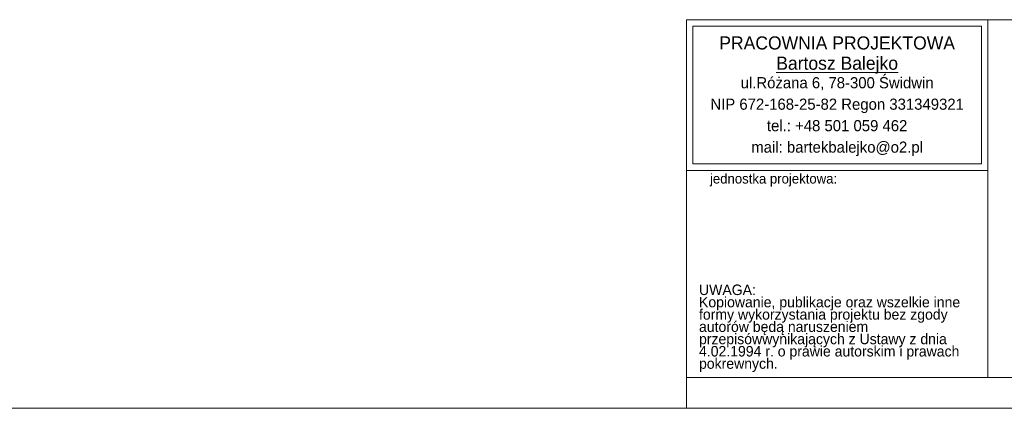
# Model space of a CAD drawing. Extents: x -394022 to -71759, y -12022 to 18278.
# Tile 16 of 91: x -295364 to -279384, y -11422 to -5110. Entities that reach past the tile are written whole.
import ezdxf

# ---------------------------------------------------------------- set-up
doc = ezdxf.new("R2010")
doc.units = 0
doc.header["$MEASUREMENT"] = 0
doc.layers.add('ARCH TABELA_Nr_Pióra__21', color=7, linetype='Continuous', lineweight=13)
doc.layers.add('ARCH TABELA_Nr_Pióra__7', color=7, linetype='Continuous', lineweight=13)
doc.styles.add('GENERATED_STYLE_5', font='txt')
doc.styles.add('GENERATED_STYLE_6', font='txt')

msp = doc.modelspace()

# ---------------------------------------------------------------- linework, layer by layer
at = {"layer": 'ARCH TABELA_Nr_Pióra__21', "linetype": 'Continuous'}
for p, q in [((-284543.7, -5110.5), (-267043.7, -5110.5)), ((-284543.7, -5110.5), (-279650.1, -5110.5)), ((-284543.7, -7557.3), (-284543.7, -5110.5)), ((-284543.7, -10921.6), (-284543.7, -5110.5)), ((-279650.1, -5110.5), (-279650.1, -10921.6)), ((-279650.1, -7557.3), (-279650.1, -5110.5)), ((-284437.4, -7450.9), (-284437.4, -5216.9)), ((-284437.4, -5216.9), (-279756.5, -5216.9)), ((-279756.5, -7450.9), (-279756.5, -5216.9)), ((-279650.1, -10921.6), (-279650.1, -5510.5)), ((-284437.4, -7450.9), (-279756.5, -7450.9)), ((-284543.7, -7557.3), (-279650.1, -7557.3)), ((-284543.7, -10921.6), (-279650.1, -10921.6)), ((-284543.7, -11421.6), (-284543.7, -10921.6)), ((-284543.7, -11421.6), (-284543.7, -10921.6)), ((-284543.7, -11421.6), (-284543.7, -10921.6)), ((-267043.7, -10921.6), (-279650.1, -10921.6)), ((-266543.7, -11421.6), (-323543.7, -11421.6))]:
    msp.add_line(p, q, dxfattribs=at)

# ---------------------------------------------------------------- texts
at = {"layer": 'ARCH TABELA_Nr_Pióra__7', "linetype": 'Continuous', "insert": (-282096.9, -5381.8), "char_height": 212.766, "attachment_point": 2, "line_spacing_factor": 0.926719, "style": 'GENERATED_STYLE_6'}
msp.add_mtext('{PRACOWNIA PROJEKTOWA\\P\\LBartosz Balejko}', dxfattribs=at)
at = {"layer": 'ARCH TABELA_Nr_Pióra__7', "linetype": 'Continuous', "style": 'GENERATED_STYLE_5'}
for s, insert, char_height, width, attachment_point, line_spacing_factor in [('{ul.Różana 6, 78-300 Świdwin\\PNIP 672-168-25-82 Regon 331349321\\Ptel.: +48 501 059 462\\Pmail: bartekbalejko@o2.pl}', (-282096.9, -6043.7), 180.852, 7974.447, 2, 1.156383), ('{UWAGA:\\PKopiowanie, publikacje oraz wszelkie inne formy wykorzystania projektu bez zgody autorów będą naruszeniem przepisówwynikających z Ustawy z dnia 4.02.1994 r. o prawie autorskim i prawach pokrewnych.}', (-284338.6, -9411.9), 170.2128, 4483.408, 1, 0.703415)]:
    msp.add_mtext(s, dxfattribs=dict(at, insert=insert, char_height=char_height, width=width, attachment_point=attachment_point, line_spacing_factor=line_spacing_factor))
at = {"layer": 'ARCH TABELA_Nr_Pióra__7', "linetype": 'Continuous', "insert": (-284160.8, -7611.9), "char_height": 159.58, "attachment_point": 1, "style": 'GENERATED_STYLE_5'}
msp.add_mtext('{jednostka projektowa:}', dxfattribs=at)

doc.saveas('drawing.dxf')
